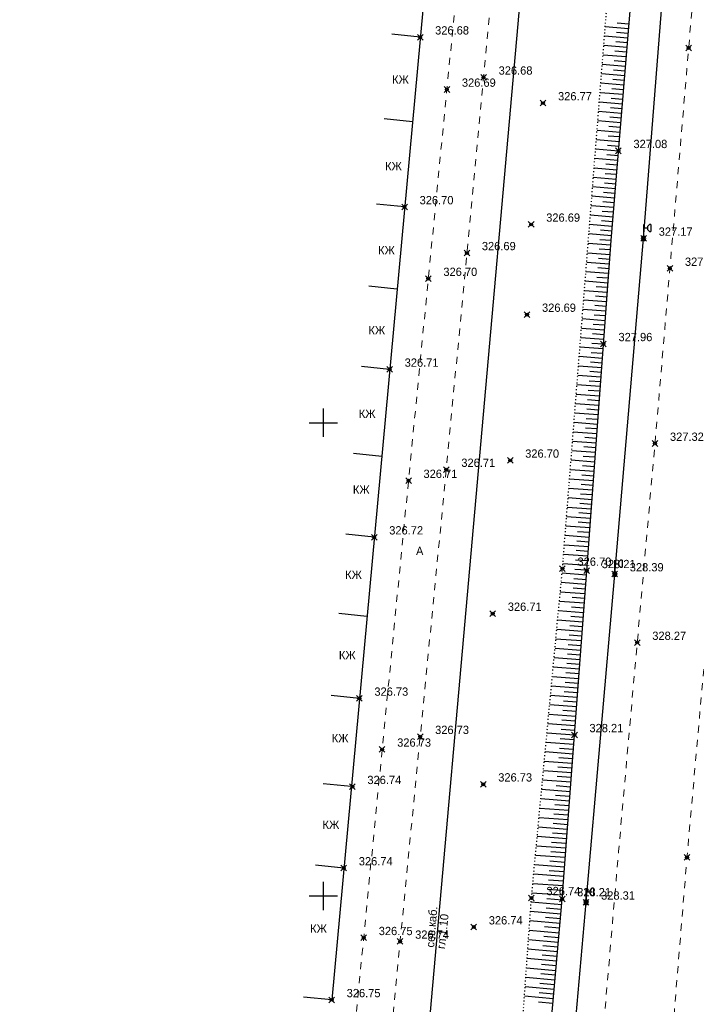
# Model space of a CAD drawing. Header units: metres. Extents: x 707528 to 709248, y 4308395 to 4311045.
# Tile 90 of 104: x 708246 to 708318, y 4310484 to 4310588. Entities that reach past the tile are written whole.
import ezdxf

# ---------------------------------------------------------------- set-up
doc = ezdxf.new("R2010")
doc.units = ezdxf.units.M
doc.header["$LTSCALE"] = 0.5
doc.header["$PDMODE"] = 35
doc.header["$PDSIZE"] = 0.3
for name, pattern in [('Auto_Street_NotBorder_Line_m1', [3, 1.5, -1.5]), ('ДОРОГИ_СТРОЯЩ', [9, 8, -1]), ('Контура низ откосов  Штриховая 0.1-0.5 - - - - - - -', [0.6, 0.1, -0.5])]:
    doc.linetypes.add(name, pattern=pattern)
for name, color, linetype in [('(001) Сетка', 92, 'Continuous'), ('(004) Точки рельефа', 7, 'Continuous'), ('(007) Здания', 7, 'Continuous'), ('(016) Кабель', 1, 'Continuous'), ('(019) Связь', 3, 'ИК_КАБ_СВЯЗИ'), ('(022) Возд. Линии', 7, 'Continuous'), ('(025) Дорога', 7, 'Continuous'), ('(035) Откосы', 7, 'Continuous')]:
    doc.layers.add(name, color=color, linetype=linetype)
doc.layers.add('AUTO#_ROADS_EXIST_L', color=7, linetype='Continuous', lineweight=15, true_color=0x000000)
doc.styles.add('BM-431', font='txt')
doc.styles.add('D-431', font='txt')
doc.styles.add('P-131', font='txt')
doc.styles.add('S', font='txtwr', dxfattribs={"oblique": 15})
doc.styles.get("Standard").update_dxf_attribs({"font": 'txt.shx'})
doc.linetypes.add('ИК_КАБ_СВЯЗИ', pattern='A,4,["o",Standard,S=0.5,R=0,X=0,Y=-0.125],4,-2', length=10)
doc.linetypes.add('ИК_Э_КАБ_НН', pattern='A,8,-2,["<",Standard,S=1,R=0,X=0,Y=-0.5],8,[">",Standard,S=1,R=0,X=-0.5,Y=-0.5],-2', length=20)

# ---------------------------------------------------------------- blocks, each defined once
blk = doc.blocks.new('U1111')
for p, q in [((0.1, 0.45), (0.1, 2.95)), ((0.1, 2.2), (0.85, 2.2)), ((1.28934, 2.95), (0.85, 2.51066)), ((0.85, 2.51066), (0.85, 1.88934)), ((1.6, 2.95), (1.28934, 2.95)), ((1.6, 2.95), (1.6, 1.45)), ((0, 0.05), (0.1, 0.05)), ((0, -0.05), (0, 0.05)), ((0.1, 0.05), (0.1, -0.05)), ((0.85, 1.88934), (1.28934, 1.45)), ((1.28934, 1.45), (1.6, 1.45)), ((0.1, -0.05), (0, -0.05))]:
    blk.add_line(p, q)
blk.add_lwpolyline([(0.55, 0), (0.3, 0.433013), (-0.2, 0.433013), (-0.45, 0), (-0.2, -0.433013), (0.3, -0.433013)], close=True)
at = {"color": 4, "style": 'S', "oblique": 15}
blk.add_attdef('Z', (1.142936, -1.391276), '', height=2, dxfattribs=at)
blk = doc.blocks.new('Setka')
at = {"layer": '(001) Сетка'}
for p, q in [((0, 1.5), (0, -1.5)), ((-1.5, 0), (1.5, 0))]:
    blk.add_line(p, q, dxfattribs=at)

msp = doc.modelspace()

# ---------------------------------------------------------------- linework, layer by layer
at = {"layer": '(007) Здания', "elevation": -0.3, "flags": 128}
for points in [[(708288.84, 4310620.16), (708291.83, 4310619.89), (708279.36, 4310484.25), (708276.37, 4310484.52)], [(708288.71, 4310585.95), (708285.73, 4310586.27)], [(708287.89, 4310577.01), (708284.9, 4310577.32)], [(708287.06, 4310568.02), (708284.08, 4310568.33)], [(708286.26, 4310559.34), (708283.28, 4310559.66)], [(708285.48, 4310550.86), (708282.5, 4310551.17)], [(708284.64, 4310541.67), (708281.65, 4310541.98)], [(708283.85, 4310533.13), (708280.87, 4310533.45)], [(708283.08, 4310524.77), (708280.1, 4310525.08)], [(708282.28, 4310516.1), (708279.3, 4310516.41)], [(708281.43, 4310506.78), (708278.44, 4310507.09)], [(708280.64, 4310498.18), (708277.65, 4310498.49)]]:
    msp.add_lwpolyline(points, dxfattribs=at)
at = {"layer": '(016) Кабель', "linetype": 'ИК_Э_КАБ_НН', "elevation": 325.65, "flags": 128}
msp.add_lwpolyline([(708148.16, 4308651.7), (708151.5, 4308692.41), (708155.95, 4308744.12), (708160.09, 4308792.08), (708165.82, 4308866.03), (708169.05, 4308905.96), (708172.4, 4308947.61), (708175.76, 4308988.14), (708178.98, 4309025.59), (708182.2, 4309063.2), (708185.81, 4309103.87), (708189.13, 4309144.32), (708192.28, 4309183.21), (708195.86, 4309224.8), (708198.74, 4309260.8), (708202.87, 4309309.74), (708206.45, 4309354.35), (708209.62, 4309392.71), (708214, 4309431.24), (708217.89, 4309470.55), (708222.29, 4309519.97), (708227.65, 4309584.99), (708230.7, 4309620.04), (708233.6, 4309650.66), (708236.61, 4309686.64), (708239.92, 4309725.26), (708242.96, 4309758.87), (708245.88, 4309791.49), (708249.04, 4309830.22), (708251.64, 4309862.09), (708254.55, 4309895.44), (708258.53, 4309939.87), (708262.1, 4309983.75), (708265.01, 4310017.02), (708267.69, 4310050.03), (708270.44, 4310083.37), (708274.29, 4310124.62), (708277.62, 4310164.75), (708280.24, 4310192.85), (708282.13, 4310214.07), (708285.19, 4310249.54), (708287.52, 4310279.26), (708289.72, 4310303.87), (708292.58, 4310337.27), (708295.61, 4310373.42), (708298.17, 4310403.78), (708301.1, 4310436.1), (708303.91, 4310468.22), (708306.25, 4310494.56), (708309.27, 4310529.23), (708312.33, 4310564.7), (708314.66, 4310594.42), (708316.85, 4310619.03), (708319.71, 4310652.44), (708322.75, 4310688.58), (708325.31, 4310718.94), (708328.24, 4310751.26), (708331.05, 4310783.38), (708331.61, 4310789.72)], dxfattribs=at)
at = {"layer": '(019) Связь', "elevation": 324.52, "flags": 128}
msp.add_lwpolyline([(708317.15, 4310791), (708301.02, 4310609.69), (708256.74, 4310111.97), (708241.57, 4309932.29), (708189.21, 4309312.33), (708166.33, 4308981.07), (708160.32, 4308915.54), (708146.62, 4308758.23), (708137.03, 4308632.5), (708137.03, 4308632.5), (708137.03, 4308632.5), (708136.9, 4308567.22), (708136.89, 4308563.9)], dxfattribs=at)
at = {"layer": '(035) Откосы'}
for p, q in [((708309.54, 4310587.48, 327.92), (708310.78, 4310587.38, 327.92)), ((708308.27, 4310587.09, 327.92), (708310.74, 4310586.88, 327.92)), ((708309.46, 4310586.49, 327.92), (708310.7, 4310586.39, 327.92)), ((708308.19, 4310586.09, 327.92), (708310.65, 4310585.89, 327.92)), ((708309.38, 4310585.49, 327.92), (708310.61, 4310585.39, 327.92)), ((708308.11, 4310585.1, 327.92), (708310.57, 4310584.89, 327.92)), ((708309.3, 4310584.5, 327.92), (708310.53, 4310584.4, 327.92)), ((708308.04, 4310584.1, 327.92), (708310.49, 4310583.9, 327.92)), ((708309.22, 4310583.5, 327.92), (708310.45, 4310583.4, 327.92)), ((708307.96, 4310583.11, 327.92), (708310.41, 4310582.91, 327.92)), ((708309.14, 4310582.51, 327.92), (708310.37, 4310582.41, 327.92)), ((708307.88, 4310582.11, 327.92), (708310.33, 4310581.91, 327.92)), ((708309.06, 4310581.51, 327.92), (708310.28, 4310581.41, 327.92)), ((708307.72, 4310580.12, 327.92), (708310.16, 4310579.92, 327.92)), ((708307.8, 4310581.12, 327.92), (708310.24, 4310580.92, 327.92)), ((708308.98, 4310580.52, 327.92), (708310.2, 4310580.42, 327.92)), ((708307.64, 4310579.13, 327.92), (708310.08, 4310578.93, 327.92)), ((708308.9, 4310579.52, 327.92), (708310.12, 4310579.42, 327.92)), ((708307.56, 4310578.13, 327.92), (708310, 4310577.93, 327.92)), ((708308.82, 4310578.53, 327.92), (708310.04, 4310578.43, 327.92)), ((708307.49, 4310577.14, 327.92), (708309.91, 4310576.94, 327.92)), ((708308.74, 4310577.54, 327.92), (708309.96, 4310577.43, 327.92)), ((708307.41, 4310576.14, 327.92), (708309.83, 4310575.94, 327.92)), ((708308.66, 4310576.54, 327.92), (708309.87, 4310576.44, 327.92)), ((708307.33, 4310575.15, 327.92), (708309.75, 4310574.95, 327.92)), ((708308.58, 4310575.55, 327.92), (708309.79, 4310575.45, 327.92)), ((708307.25, 4310574.15, 327.92), (708309.67, 4310573.95, 327.92)), ((708308.5, 4310574.55, 327.92), (708309.71, 4310574.45, 327.92)), ((708307.17, 4310573.16, 327.92), (708309.59, 4310572.96, 327.92)), ((708308.42, 4310573.56, 327.92), (708309.63, 4310573.46, 327.92)), ((708307.09, 4310572.16, 327.92), (708309.5, 4310571.96, 327.92)), ((708308.34, 4310572.56, 327.92), (708309.54, 4310572.46, 327.92)), ((708307.01, 4310571.17, 327.92), (708309.42, 4310570.97, 327.92)), ((708308.26, 4310571.57, 327.92), (708309.46, 4310571.47, 327.92)), ((708306.94, 4310570.17, 327.92), (708309.34, 4310569.97, 327.92)), ((708308.18, 4310570.57, 327.92), (708309.38, 4310570.47, 327.92)), ((708306.86, 4310569.18, 327.92), (708309.26, 4310568.98, 327.92)), ((708308.1, 4310569.58, 327.92), (708309.3, 4310569.48, 327.92)), ((708306.78, 4310568.18, 327.92), (708309.17, 4310567.99, 327.92)), ((708308.02, 4310568.58, 327.92), (708309.22, 4310568.48, 327.92)), ((708306.7, 4310567.19, 327.92), (708309.09, 4310566.99, 327.92)), ((708307.86, 4310566.59, 327.92), (708309.05, 4310566.49, 327.92)), ((708307.94, 4310567.59, 327.92), (708309.13, 4310567.49, 327.92)), ((708306.62, 4310566.19, 327.92), (708309.01, 4310566, 327.92)), ((708307.78, 4310565.6, 327.92), (708308.97, 4310565.5, 327.92)), ((708306.54, 4310565.2, 327.92), (708308.93, 4310565, 327.92)), ((708307.7, 4310564.6, 327.92), (708308.89, 4310564.5, 327.92)), ((708306.46, 4310564.18, 327.92), (708308.85, 4310564.01, 327.92)), ((708307.62, 4310563.6, 327.92), (708308.81, 4310563.51, 327.92)), ((708306.38, 4310563.19, 327.92), (708308.78, 4310563.01, 327.92)), ((708307.54, 4310562.6, 327.92), (708308.74, 4310562.51, 327.92)), ((708306.31, 4310562.19, 327.92), (708308.7, 4310562.02, 327.92)), ((708307.47, 4310561.61, 327.92), (708308.67, 4310561.52, 327.92)), ((708306.23, 4310561.2, 327.92), (708308.63, 4310561.02, 327.92)), ((708307.39, 4310560.61, 327.92), (708308.59, 4310560.52, 327.92)), ((708306.15, 4310560.2, 327.92), (708308.56, 4310560.02, 327.92)), ((708307.31, 4310559.62, 327.92), (708308.52, 4310559.53, 327.92)), ((708306.07, 4310559.21, 327.92), (708308.48, 4310559.03, 327.92)), ((708307.24, 4310558.62, 327.92), (708308.45, 4310558.53, 327.92)), ((708305.91, 4310557.22, 327.92), (708308.34, 4310557.04, 327.92)), ((708305.99, 4310558.21, 327.92), (708308.41, 4310558.03, 327.92)), ((708307.16, 4310557.63, 327.92), (708308.37, 4310557.54, 327.92)), ((708305.83, 4310556.22, 327.92), (708308.26, 4310556.04, 327.92)), ((708307.09, 4310556.63, 327.92), (708308.3, 4310556.54, 327.92)), ((708305.76, 4310555.23, 327.92), (708308.19, 4310555.05, 327.92)), ((708307.01, 4310555.63, 327.92), (708308.23, 4310555.55, 327.92)), ((708305.68, 4310554.23, 327.92), (708308.12, 4310554.05, 327.92)), ((708306.93, 4310554.64, 327.92), (708308.15, 4310554.55, 327.92)), ((708305.6, 4310553.24, 327.92), (708308.04, 4310553.06, 327.92)), ((708306.86, 4310553.64, 327.92), (708308.08, 4310553.55, 327.92)), ((708305.52, 4310552.24, 327.92), (708307.97, 4310552.06, 327.92)), ((708306.78, 4310552.65, 327.92), (708308.01, 4310552.56, 327.92)), ((708305.44, 4310551.25, 327.92), (708307.9, 4310551.07, 327.92)), ((708306.71, 4310551.65, 327.92), (708307.93, 4310551.56, 327.92)), ((708305.36, 4310550.25, 327.92), (708307.82, 4310550.07, 327.92)), ((708306.63, 4310550.66, 327.92), (708307.86, 4310550.57, 327.92)), ((708305.28, 4310549.26, 327.92), (708307.75, 4310549.08, 327.92)), ((708306.56, 4310549.66, 327.92), (708307.79, 4310549.57, 327.92)), ((708305.21, 4310548.26, 327.92), (708307.68, 4310548.08, 327.92)), ((708306.48, 4310548.67, 327.92), (708307.71, 4310548.58, 327.92)), ((708305.13, 4310547.27, 327.92), (708307.6, 4310547.08, 327.92)), ((708306.4, 4310547.67, 327.92), (708307.64, 4310547.58, 327.92)), ((708305.05, 4310546.27, 327.92), (708307.53, 4310546.09, 327.92)), ((708306.33, 4310546.68, 327.92), (708307.57, 4310546.59, 327.92)), ((708304.97, 4310545.28, 327.92), (708307.46, 4310545.09, 327.92)), ((708306.25, 4310545.68, 327.92), (708307.49, 4310545.59, 327.92)), ((708304.89, 4310544.28, 327.92), (708307.38, 4310544.1, 327.92)), ((708306.1, 4310543.69, 327.92), (708307.35, 4310543.6, 327.92)), ((708306.18, 4310544.69, 327.92), (708307.42, 4310544.6, 327.92)), ((708304.81, 4310543.29, 327.92), (708307.31, 4310543.1, 327.92)), ((708306.02, 4310542.7, 327.92), (708307.27, 4310542.61, 327.92)), ((708304.73, 4310542.29, 327.92), (708307.24, 4310542.11, 327.92)), ((708305.95, 4310541.7, 327.92), (708307.2, 4310541.61, 327.92)), ((708304.66, 4310541.3, 327.92), (708307.16, 4310541.11, 327.92)), ((708305.87, 4310540.71, 327.92), (708307.13, 4310540.61, 327.92)), ((708304.58, 4310540.3, 327.92), (708307.09, 4310540.12, 327.92)), ((708305.8, 4310539.71, 327.92), (708307.05, 4310539.62, 327.92)), ((708304.5, 4310539.31, 327.92), (708307.02, 4310539.12, 327.92)), ((708305.72, 4310538.72, 327.92), (708306.98, 4310538.62, 327.92)), ((708304.42, 4310538.31, 327.92), (708306.94, 4310538.13, 327.92)), ((708305.64, 4310537.72, 327.92), (708306.91, 4310537.63, 327.92)), ((708304.34, 4310537.32, 327.92), (708306.87, 4310537.13, 327.92)), ((708305.57, 4310536.73, 327.92), (708306.83, 4310536.63, 327.92)), ((708304.26, 4310536.32, 327.92), (708306.8, 4310536.14, 327.92)), ((708305.49, 4310535.73, 327.92), (708306.76, 4310535.64, 327.92)), ((708304.11, 4310534.33, 327.92), (708306.65, 4310534.14, 327.92)), ((708304.18, 4310535.33, 327.92), (708306.72, 4310535.14, 327.92)), ((708305.42, 4310534.74, 327.92), (708306.69, 4310534.64, 327.92)), ((708304.03, 4310533.34, 327.92), (708306.58, 4310533.15, 327.92)), ((708305.34, 4310533.74, 327.92), (708306.61, 4310533.65, 327.92)), ((708303.95, 4310532.34, 327.92), (708306.5, 4310532.15, 327.92)), ((708305.26, 4310532.75, 327.92), (708306.54, 4310532.65, 327.92)), ((708303.87, 4310531.35, 327.92), (708306.43, 4310531.16, 327.92)), ((708305.19, 4310531.75, 327.92), (708306.47, 4310531.66, 327.92)), ((708303.79, 4310530.35, 327.92), (708306.36, 4310530.16, 327.92)), ((708305.11, 4310530.75, 327.92), (708306.39, 4310530.66, 327.92)), ((708303.71, 4310529.36, 327.92), (708306.28, 4310529.17, 327.92)), ((708305.04, 4310529.76, 327.92), (708306.32, 4310529.67, 327.92)), ((708303.61, 4310528.37, 327.92), (708306.21, 4310528.17, 327.92)), ((708304.95, 4310528.77, 327.92), (708306.24, 4310528.67, 327.92)), ((708303.52, 4310527.37, 327.92), (708306.13, 4310527.18, 327.92)), ((708304.87, 4310527.77, 327.92), (708306.17, 4310527.67, 327.92)), ((708303.43, 4310526.38, 327.92), (708306.06, 4310526.18, 327.92)), ((708304.78, 4310526.78, 327.92), (708306.1, 4310526.68, 327.92)), ((708303.33, 4310525.38, 327.92), (708305.98, 4310525.19, 327.92)), ((708304.7, 4310525.78, 327.92), (708306.02, 4310525.68, 327.92)), ((708303.24, 4310524.39, 327.92), (708305.91, 4310524.19, 327.92)), ((708304.62, 4310524.79, 327.92), (708305.95, 4310524.69, 327.92)), ((708303.15, 4310523.4, 327.92), (708305.84, 4310523.2, 327.92)), ((708304.53, 4310523.79, 327.92), (708305.87, 4310523.69, 327.92)), ((708303.05, 4310522.4, 327.92), (708305.76, 4310522.2, 327.92)), ((708304.45, 4310522.8, 327.92), (708305.8, 4310522.7, 327.92)), ((708302.96, 4310521.41, 327.92), (708305.69, 4310521.21, 327.92)), ((708304.28, 4310520.81, 327.92), (708305.65, 4310520.71, 327.92)), ((708304.36, 4310521.8, 327.92), (708305.72, 4310521.7, 327.92)), ((708302.86, 4310520.42, 327.92), (708305.61, 4310520.21, 327.92)), ((708304.2, 4310519.82, 327.92), (708305.57, 4310519.71, 327.92)), ((708302.77, 4310519.42, 327.92), (708305.54, 4310519.21, 327.92)), ((708304.11, 4310518.82, 327.92), (708305.5, 4310518.72, 327.92)), ((708302.68, 4310518.43, 327.92), (708305.46, 4310518.22, 327.92)), ((708304.03, 4310517.83, 327.92), (708305.43, 4310517.72, 327.92)), ((708302.58, 4310517.43, 327.92), (708305.39, 4310517.22, 327.92)), ((708303.94, 4310516.83, 327.92), (708305.35, 4310516.73, 327.92)), ((708302.49, 4310516.44, 327.92), (708305.31, 4310516.23, 327.92)), ((708303.86, 4310515.84, 327.92), (708305.28, 4310515.73, 327.92)), ((708302.4, 4310515.45, 327.92), (708305.24, 4310515.23, 327.92)), ((708303.78, 4310514.84, 327.92), (708305.2, 4310514.74, 327.92)), ((708302.3, 4310514.45, 327.92), (708305.16, 4310514.24, 327.92)), ((708303.69, 4310513.85, 327.92), (708305.13, 4310513.74, 327.92)), ((708302.21, 4310513.46, 327.92), (708305.09, 4310513.24, 327.92)), ((708303.61, 4310512.85, 327.92), (708305.05, 4310512.75, 327.92)), ((708302.02, 4310511.47, 327.92), (708304.94, 4310511.25, 327.92)), ((708302.12, 4310512.46, 327.92), (708305.02, 4310512.25, 327.92)), ((708303.52, 4310511.86, 327.92), (708304.98, 4310511.75, 327.92)), ((708301.93, 4310510.48, 327.92), (708304.87, 4310510.26, 327.92)), ((708303.44, 4310510.86, 327.92), (708304.9, 4310510.75, 327.92)), ((708301.83, 4310509.48, 327.92), (708304.79, 4310509.26, 327.92)), ((708303.36, 4310509.87, 327.92), (708304.83, 4310509.76, 327.92)), ((708301.74, 4310508.49, 327.92), (708304.72, 4310508.27, 327.92)), ((708303.27, 4310508.87, 327.92), (708304.75, 4310508.76, 327.92)), ((708301.65, 4310507.5, 327.92), (708304.64, 4310507.27, 327.92)), ((708303.19, 4310507.88, 327.92), (708304.68, 4310507.77, 327.92)), ((708301.55, 4310506.5, 327.92), (708304.57, 4310506.28, 327.92)), ((708303.1, 4310506.89, 327.92), (708304.61, 4310506.77, 327.92)), ((708301.46, 4310505.51, 327.92), (708304.49, 4310505.28, 327.92)), ((708303.02, 4310505.89, 327.92), (708304.53, 4310505.78, 327.92)), ((708301.37, 4310504.51, 327.92), (708304.42, 4310504.29, 327.92)), ((708302.94, 4310504.9, 327.92), (708304.46, 4310504.78, 327.92)), ((708301.27, 4310503.52, 327.92), (708304.34, 4310503.29, 327.92)), ((708302.85, 4310503.9, 327.92), (708304.38, 4310503.79, 327.92)), ((708301.18, 4310502.53, 327.92), (708304.27, 4310502.29, 327.92)), ((708302.77, 4310502.91, 327.92), (708304.31, 4310502.79, 327.92)), ((708301.09, 4310501.53, 327.92), (708304.2, 4310501.3, 327.92)), ((708302.68, 4310501.91, 327.92), (708304.23, 4310501.8, 327.92)), ((708300.99, 4310500.54, 327.92), (708304.12, 4310500.3, 327.92)), ((708302.6, 4310500.92, 327.92), (708304.16, 4310500.8, 327.92)), ((708300.9, 4310499.54, 327.92), (708304.05, 4310499.31, 327.92)), ((708302.51, 4310499.92, 327.92), (708304.08, 4310499.81, 327.92)), ((708300.81, 4310498.55, 327.92), (708303.97, 4310498.31, 327.92)), ((708302.35, 4310497.93, 327.92), (708303.93, 4310497.82, 327.92)), ((708302.43, 4310498.93, 327.92), (708304.01, 4310498.81, 327.92)), ((708300.71, 4310497.56, 327.92), (708303.9, 4310497.32, 327.92)), ((708302.26, 4310496.94, 327.92), (708303.86, 4310496.82, 327.92)), ((708300.62, 4310496.56, 327.92), (708303.82, 4310496.32, 327.92)), ((708302.18, 4310495.95, 327.92), (708303.79, 4310495.83, 327.92)), ((708300.52, 4310495.57, 327.92), (708303.75, 4310495.33, 327.92)), ((708302.1, 4310494.97, 327.92), (708303.71, 4310494.83, 327.92)), ((708300.44, 4310494.62, 327.92), (708303.67, 4310494.33, 327.92)), ((708302.02, 4310493.98, 327.92), (708303.62, 4310493.84, 327.92)), ((708300.37, 4310493.63, 327.92), (708303.58, 4310493.34, 327.92)), ((708301.94, 4310492.98, 327.92), (708303.53, 4310492.84, 327.92)), ((708300.3, 4310492.63, 327.92), (708303.49, 4310492.34, 327.92)), ((708301.86, 4310491.99, 327.92), (708303.44, 4310491.85, 327.92)), ((708300.16, 4310490.64, 327.92), (708303.31, 4310490.36, 327.92)), ((708300.23, 4310491.63, 327.92), (708303.4, 4310491.35, 327.92)), ((708301.77, 4310490.99, 327.92), (708303.35, 4310490.85, 327.92)), ((708300.09, 4310489.64, 327.92), (708303.22, 4310489.36, 327.92)), ((708301.69, 4310490, 327.92), (708303.27, 4310489.86, 327.92)), ((708300.02, 4310488.65, 327.92), (708303.13, 4310488.37, 327.92)), ((708301.61, 4310489.01, 327.92), (708303.18, 4310488.87, 327.92)), ((708299.95, 4310487.65, 327.92), (708303.04, 4310487.37, 327.92)), ((708301.53, 4310488.01, 327.92), (708303.09, 4310487.87, 327.92)), ((708299.88, 4310486.66, 327.92), (708302.95, 4310486.38, 327.92)), ((708301.45, 4310487.02, 327.92), (708303, 4310486.88, 327.92)), ((708299.8, 4310485.66, 327.92), (708302.86, 4310485.39, 327.92)), ((708301.37, 4310486.02, 327.92), (708302.91, 4310485.88, 327.92)), ((708299.73, 4310484.66, 327.92), (708302.78, 4310484.39, 327.92)), ((708301.29, 4310485.03, 327.92), (708302.82, 4310484.89, 327.92)), ((708301.21, 4310484.03, 327.92), (708302.73, 4310483.89, 327.92))]:
    msp.add_line(p, q, dxfattribs=at)
at = {"layer": '(035) Откосы', "linetype": 'Контура низ откосов  Штриховая 0.1-0.5 - - - - - - -', "elevation": 327.92}
msp.add_lwpolyline([(708289.14, 4310465.9), (708289.14, 4310468.77), (708296.57, 4310468.77), (708298.65, 4310469.43), (708300.47, 4310495.02), (708303.75, 4310529.82), (708314.68, 4310668.21), (708317.68, 4310667.93)], dxfattribs=at)
at = {"layer": '(035) Откосы', "elevation": 327.92, "flags": 128}
msp.add_lwpolyline([(708289.14, 4310465.9), (708299.51, 4310465.9), (708301.41, 4310469.09), (708303.72, 4310494.9), (708306.31, 4310529.58), (708308.88, 4310564.46), (708315.82, 4310648.34), (708317.68, 4310667.93)], dxfattribs=at)
at = {"color": 0, "linetype": 'ByBlock', "lineweight": -2, "transparency": 16777216}
for p in [(708288.71, 4310585.95, 326.68), (708317.08, 4310584.81, 327.43), (708295.41, 4310581.71, 326.68), (708291.53, 4310580.43, 326.69), (708301.69, 4310578.99, 326.77), (708309.67, 4310573.95, 327.08), (708287.06, 4310568.02, 326.7), (708300.44, 4310566.17, 326.69), (708312.33, 4310564.7, 327.17), (708293.65, 4310563.16, 326.69), (708315.1, 4310561.52, 327.28), (708289.57, 4310560.45, 326.7), (708300, 4310556.65, 326.69), (708308.08, 4310553.55, 327.96), (708285.48, 4310550.86, 326.71), (708313.52, 4310543.03, 327.32), (708291.47, 4310540.27, 326.71), (708298.23, 4310541.24, 326.7), (708287.48, 4310539.1, 326.71), (708283.85, 4310533.13, 326.72), (708303.75, 4310529.82, 326.7), (708306.31, 4310529.58, 328.21), (708309.27, 4310529.23, 328.39), (708296.38, 4310525.06, 326.71), (708311.65, 4310522, 328.27), (708282.28, 4310516.1, 326.73), (708305.02, 4310512.25, 328.21), (708288.71, 4310512.06, 326.73), (708284.69, 4310510.71, 326.73), (708295.38, 4310507.03, 326.73), (708281.54, 4310506.77, 326.74), (708316.91, 4310499.3, 328.05), (708280.64, 4310498.18, 326.74), (708300.47, 4310495.02, 326.74), (708303.72, 4310494.9, 328.21), (708306.25, 4310494.56, 328.31), (708294.38, 4310491.94, 326.74), (708282.74, 4310490.81, 326.75), (708286.59, 4310490.43, 326.74), (708279.36, 4310484.25, 326.75)]:
    msp.add_point(p, dxfattribs=at)
at = {"layer": 'AUTO#_ROADS_EXIST_L', "linetype": 'Auto_Street_NotBorder_Line_m1', "lineweight": 15, "elevation": -0.3, "flags": 128}
msp.add_lwpolyline([(708304.35, 4310675.7), (708316.42, 4310676.06), (708321.47, 4310673.37), (708324.24, 4310668.4), (708322.81, 4310652.19), (708313.73, 4310545.33), (708309.68, 4310499.92), (708306.85, 4310467), (708302.22, 4310463.17), (708297.93, 4310460.67), (708289.65, 4310459.06), (708286.92, 4310459.93), (708284.9, 4310462.75), (708284.31, 4310467.13), (708291.47, 4310540.27)], close=True, dxfattribs=at)
for points in [[(708289.33, 4310675.25), (708300.6, 4310675.59), (708297.07, 4310641.03), (708292.98, 4310595.18), (708280.48, 4310467.79), (708279.11, 4310461.47), (708277.09, 4310460.25), (708272.43, 4310460.25)], [(708352.66, 4310585.06), (708327.77, 4310586.56), (708324.34, 4310584.54), (708320.95, 4310544.7), (708316.91, 4310499.3), (708311.6, 4310434.68), (708309.3, 4310413.38), (708310.92, 4310412.12), (708312.99, 4310410.48), (708320.21, 4310409.29), (708345.36, 4310404.68)]]:
    msp.add_lwpolyline(points, dxfattribs=at)

# ---------------------------------------------------------------- block references
at = {"layer": '(001) Сетка'}
for p in [(708278.46, 4310545.23), (708278.46, 4310495.23)]:
    msp.add_blockref('Setka', p, dxfattribs=at)
at = {"layer": '(022) Возд. Линии', "xscale": 0.5, "yscale": 0.5, "zscale": 0.5}
for p in [(708312.3, 4310564.7, 325.65), (708309.25, 4310529.23, 325.65), (708306.22, 4310494.56, 325.65)]:
    msp.add_blockref('U1111', p, dxfattribs=at)

# ---------------------------------------------------------------- texts
at = {"layer": '(004) Точки рельефа', "style": 'D-431'}
for s, p in [('326.68', (708290.29, 4310586.24, 326.68)), ('326.68', (708297, 4310582, 326.68)), ('326.69', (708293.12, 4310580.72, 326.69)), ('326.77', (708303.28, 4310579.28, 326.77)), ('327.08', (708311.25, 4310574.24, 327.08)), ('326.70', (708288.65, 4310568.3, 326.7)), ('326.69', (708302.03, 4310566.46, 326.69)), ('327.17', (708313.92, 4310564.98, 327.17)), ('326.69', (708295.23, 4310563.45, 326.69)), ('327.28', (708316.69, 4310561.8, 327.28)), ('326.70', (708291.16, 4310560.73, 326.7)), ('326.69', (708301.59, 4310556.94, 326.69)), ('327.96', (708309.67, 4310553.84, 327.96)), ('326.71', (708287.07, 4310551.14, 326.71)), ('327.32', (708315.11, 4310543.31, 327.32)), ('326.70', (708299.81, 4310541.53, 326.7)), ('326.71', (708293.06, 4310540.56, 326.71)), ('326.71', (708289.06, 4310539.39, 326.71)), ('326.72', (708285.44, 4310533.42, 326.72)), ('326.70', (708305.34, 4310530.11, 326.7)), ('328.21', (708307.9, 4310529.86, 328.21)), ('328.39', (708310.86, 4310529.52, 328.39)), ('326.71', (708297.97, 4310525.35, 326.71)), ('328.27', (708313.24, 4310522.28, 328.27)), ('326.73', (708283.87, 4310516.38, 326.73)), ('326.73', (708290.29, 4310512.34, 326.73)), ('328.21', (708306.6, 4310512.53, 328.21)), ('326.73', (708286.28, 4310511, 326.73)), ('326.74', (708283.13, 4310507.05, 326.74)), ('326.73', (708296.96, 4310507.32, 326.73)), ('326.74', (708282.22, 4310498.46, 326.74)), ('326.74', (708302.06, 4310495.31, 326.74)), ('328.21', (708305.3, 4310495.19, 328.21)), ('328.31', (708307.83, 4310494.84, 328.31)), ('326.74', (708295.96, 4310492.22, 326.74)), ('326.75', (708284.33, 4310491.09, 326.75)), ('326.74', (708288.18, 4310490.71, 326.74)), ('326.75', (708280.94, 4310484.53, 326.75))]:
    msp.add_text(s, height=0.875, dxfattribs=at).set_placement(p)
at = {"layer": '(007) Здания', "style": 'P-131'}
for p in [(708285.74, 4310581.05, -0.3), (708285, 4310571.89, -0.3), (708284.26, 4310563.01, -0.3), (708283.24, 4310554.55, -0.3), (708282.22, 4310545.74, -0.3), (708281.6, 4310537.72, -0.3), (708280.78, 4310528.72, -0.3), (708280.12, 4310520.23, -0.3), (708279.36, 4310511.46, -0.3), (708278.39, 4310502.32, -0.3), (708277.08, 4310491.34, -0.3)]:
    msp.add_text('КЖ', height=0.88, dxfattribs=at).set_placement(p)
at = {"layer": '(019) Связь', "color": 0, "linetype": 'Continuous', "style": 'D-431'}
for s, rotation, p in [('сев.каб.', 85.462, (708290.18, 4310489.76, -0.3)), ('гл.1.10', 83.7495, (708291.32, 4310489.59, -0.3))]:
    msp.add_text(s, height=0.875, rotation=rotation, dxfattribs=at).set_placement(p)
at = {"layer": '(025) Дорога', "linetype": 'ДОРОГИ_СТРОЯЩ', "style": 'BM-431'}
msp.add_text('A', height=0.875, dxfattribs=at).set_placement((708288.27, 4310531.24, -0.3))

doc.saveas('drawing.dxf')
